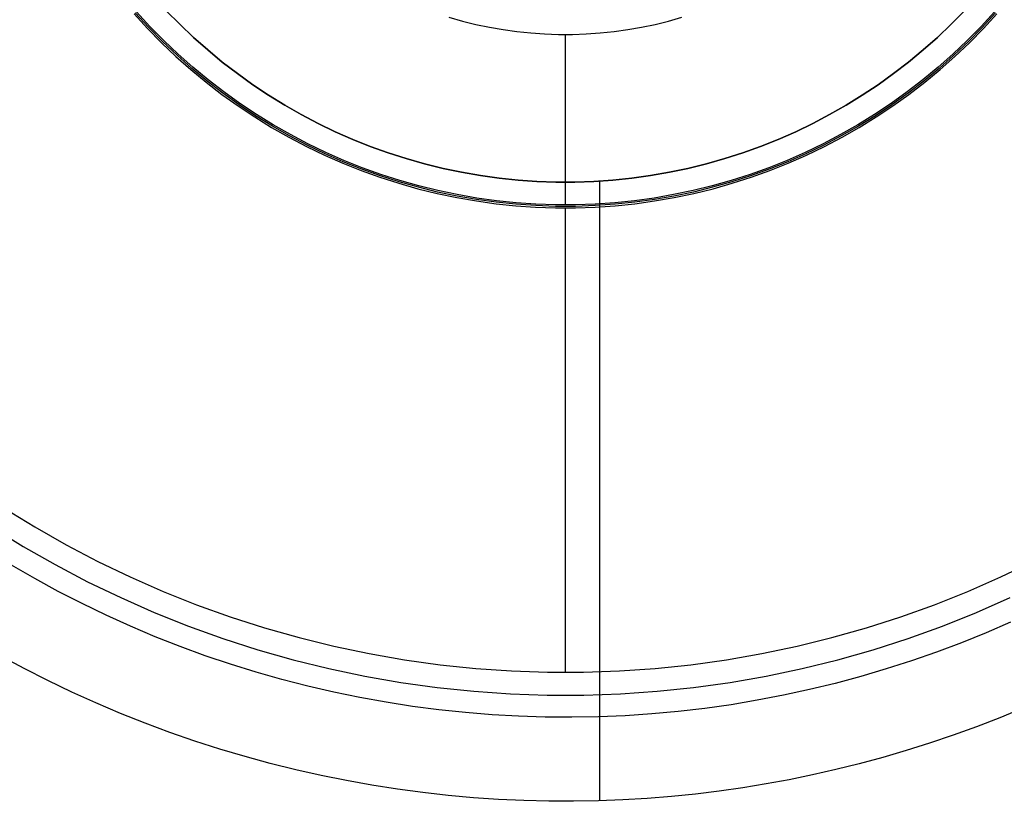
# Model space of a CAD drawing. Header units: millimetres. Extents: x -88 to 88, y -12 to 103.
# Tile 96 of 256: x -69.89 to -67.03, y 21.14 to 23.41. Entities that reach past the tile are written whole.
import ezdxf

# ---------------------------------------------------------------- set-up
doc = ezdxf.new("R2010")
doc.units = ezdxf.units.MM
doc.layers.add('Default', color=7, linetype='Continuous', true_color=0x000000)
doc.layers.add('TOP', color=7, linetype='Continuous', true_color=0xc80000)

msp = doc.modelspace()

# ---------------------------------------------------------------- linework, layer by layer
at = {"layer": 'Default', "color": 254, "true_color": 0xcad1ee}
for points in [[(-69.4615, 23.4335), (-69.4227, 23.3941), (-69.3827, 23.3561), (-69.3413, 23.3194), (-69.2988, 23.2843), (-69.255, 23.2506), (-69.2101, 23.2184), (-69.1641, 23.1878), (-69.1171, 23.1588), (-69.0691, 23.1315), (-69.0202, 23.1058), (-68.9704, 23.0819), (-68.9198, 23.0596), (-68.8685, 23.0392), (-68.8166, 23.0205), (-68.764, 23.0036), (-68.7108, 22.9885), (-68.6572, 22.9753), (-68.6032, 22.9639), (-68.5487, 22.9545), (-68.494, 22.9469), (-68.4391, 22.9411), (-68.384, 22.9373), (-68.3288, 22.9354), (-68.2736, 22.9354), (-68.2184, 22.9373), (-68.1633, 22.9411), (-68.1083, 22.9469), (-68.0536, 22.9545), (-67.9992, 22.9639), (-67.9451, 22.9753), (-67.8915, 22.9885), (-67.8384, 23.0036), (-67.7858, 23.0205), (-67.7338, 23.0392), (-67.6825, 23.0596), (-67.6319, 23.0819), (-67.5822, 23.1058), (-67.5333, 23.1315), (-67.4853, 23.1588), (-67.4383, 23.1878), (-67.3923, 23.2184), (-67.3474, 23.2506), (-67.3036, 23.2843), (-67.261, 23.3194), (-67.2197, 23.3561), (-67.1796, 23.3941), (-67.1409, 23.4335)], [(-67.1409, 23.4335), (-67.1796, 23.3941), (-67.2197, 23.3561), (-67.261, 23.3194), (-67.3036, 23.2843), (-67.3474, 23.2506), (-67.3923, 23.2184), (-67.4383, 23.1878), (-67.4853, 23.1588), (-67.5333, 23.1315), (-67.5822, 23.1058), (-67.6319, 23.0819), (-67.6825, 23.0596), (-67.7338, 23.0392), (-67.7858, 23.0205), (-67.8384, 23.0036), (-67.8915, 22.9885), (-67.9451, 22.9753), (-67.9992, 22.9639), (-68.0536, 22.9545), (-68.1083, 22.9469), (-68.1633, 22.9411), (-68.2184, 22.9373), (-68.2736, 22.9354), (-68.3288, 22.9354), (-68.384, 22.9373), (-68.4391, 22.9411), (-68.494, 22.9469), (-68.5487, 22.9545), (-68.6032, 22.9639), (-68.6572, 22.9753), (-68.7108, 22.9885), (-68.764, 23.0036), (-68.8166, 23.0205), (-68.8685, 23.0392), (-68.9198, 23.0596), (-68.9704, 23.0819), (-69.0202, 23.1058), (-69.0691, 23.1315), (-69.1171, 23.1588), (-69.1641, 23.1878), (-69.2101, 23.2184), (-69.255, 23.2506), (-69.2988, 23.2843), (-69.3413, 23.3194), (-69.3827, 23.3561), (-69.4227, 23.3941), (-69.4615, 23.4335)], [(-69.4615, 23.4335), (-69.4227, 23.3941), (-69.3827, 23.3561), (-69.3413, 23.3194), (-69.2988, 23.2843), (-69.255, 23.2506), (-69.2101, 23.2184), (-69.1641, 23.1878), (-69.1171, 23.1588), (-69.0691, 23.1315), (-69.0202, 23.1058), (-68.9704, 23.0819), (-68.9198, 23.0596), (-68.8685, 23.0392), (-68.8166, 23.0205), (-68.764, 23.0036), (-68.7108, 22.9885), (-68.6572, 22.9753), (-68.6032, 22.9639), (-68.5487, 22.9545), (-68.494, 22.9469), (-68.4391, 22.9411), (-68.384, 22.9373), (-68.3288, 22.9354), (-68.2736, 22.9354), (-68.2184, 22.9373), (-68.1633, 22.9411), (-68.1083, 22.9469), (-68.0536, 22.9545), (-67.9992, 22.9639), (-67.9451, 22.9753), (-67.8915, 22.9885), (-67.8384, 23.0036), (-67.7858, 23.0205), (-67.7338, 23.0392), (-67.6825, 23.0596), (-67.6319, 23.0819), (-67.5822, 23.1058), (-67.5333, 23.1315), (-67.4853, 23.1588), (-67.4383, 23.1878), (-67.3923, 23.2184), (-67.3474, 23.2506), (-67.3036, 23.2843), (-67.261, 23.3194), (-67.2197, 23.3561), (-67.1796, 23.3941), (-67.1409, 23.4335)], [(-68.2012, 21.1367), (-68.2012, 22.9383)], [(-68.2012, 21.1367), (-68.2012, 22.9383)], [(-66.9713, 21.4061), (-67.0388, 21.3782), (-67.1066, 21.3519), (-67.1746, 21.3273), (-67.2426, 21.3042), (-67.3107, 21.2826), (-67.3789, 21.2627), (-67.447, 21.2442), (-67.515, 21.2273), (-67.5829, 21.2119), (-67.6506, 21.198), (-67.7181, 21.1856), (-67.7858, 21.1745), (-67.8542, 21.1647), (-67.9233, 21.1562), (-67.9931, 21.1492), (-68.0634, 21.1435), (-68.1343, 21.1393), (-68.2056, 21.1365), (-68.2775, 21.1353), (-68.3498, 21.1355), (-68.4225, 21.1374), (-68.4955, 21.1407), (-68.5688, 21.1457), (-68.6423, 21.1523), (-68.716, 21.1606), (-68.7899, 21.1705), (-68.8638, 21.1821), (-68.9378, 21.1953), (-69.0117, 21.2103), (-69.0855, 21.2269), (-69.1592, 21.2452), (-69.2327, 21.2653), (-69.3059, 21.287), (-69.3788, 21.3105), (-69.4513, 21.3356), (-69.5234, 21.3625), (-69.595, 21.391), (-69.666, 21.4211), (-69.7364, 21.453), (-69.8061, 21.4864), (-69.8752, 21.5215), (-69.9434, 21.5581)], [(-66.9713, 21.4061), (-67.0388, 21.3782), (-67.1066, 21.3519), (-67.1746, 21.3273), (-67.2426, 21.3042), (-67.3107, 21.2826), (-67.3789, 21.2627), (-67.447, 21.2442), (-67.515, 21.2273), (-67.5829, 21.2119), (-67.6506, 21.198), (-67.7181, 21.1856), (-67.7858, 21.1745), (-67.8542, 21.1647), (-67.9233, 21.1562), (-67.9931, 21.1492), (-68.0634, 21.1435), (-68.1343, 21.1393), (-68.2056, 21.1365), (-68.2775, 21.1353), (-68.3498, 21.1355), (-68.4225, 21.1374), (-68.4955, 21.1407), (-68.5688, 21.1457), (-68.6423, 21.1523), (-68.716, 21.1606), (-68.7899, 21.1705), (-68.8638, 21.1821), (-68.9378, 21.1953), (-69.0117, 21.2103), (-69.0855, 21.2269), (-69.1592, 21.2452), (-69.2327, 21.2653), (-69.3059, 21.287), (-69.3788, 21.3105), (-69.4513, 21.3356), (-69.5234, 21.3625), (-69.595, 21.391), (-69.666, 21.4211), (-69.7364, 21.453), (-69.8061, 21.4864), (-69.8752, 21.5215), (-69.9434, 21.5581)]]:
    msp.add_lwpolyline(points, dxfattribs=at)
at = {"layer": 'Default', "color": 254, "true_color": 0xcad1ee, "extrusion": (1, 0, 0)}
msp.add_lwpolyline([(22.9352, -6.5), (22.9352, -4.9)], dxfattribs=at)
at = {"layer": 'TOP', "color": 254, "true_color": 0xcad1ee, "extrusion": (1, 0, 0)}
for points in [[(23.4916, 10.1536), (23.3646, -4.4)], [(22.8689, -4.4), (22.8602, -4.9)], [(21.5102, -4.9), (21.3795, 10.0785)]]:
    msp.add_lwpolyline(points, dxfattribs=at)
at = {"layer": 'TOP', "color": 254, "true_color": 0xcad1ee}
for points in [[(-69.5549, 23.4245), (-69.5158, 23.3818), (-69.4753, 23.3406), (-69.4334, 23.3008), (-69.3901, 23.2624), (-69.3455, 23.2256), (-69.2997, 23.1904), (-69.2527, 23.1567), (-69.2045, 23.1247), (-69.1553, 23.0943), (-69.1051, 23.0657), (-69.0539, 23.0388), (-69.0018, 23.0137), (-68.9488, 22.9905), (-68.8951, 22.969), (-68.8407, 22.9495), (-68.7857, 22.9318), (-68.73, 22.916), (-68.6739, 22.9022), (-68.6173, 22.8903), (-68.5603, 22.8804), (-68.5031, 22.8724), (-68.4456, 22.8664), (-68.3879, 22.8624), (-68.3301, 22.8604), (-68.2723, 22.8604), (-68.2145, 22.8624), (-68.1568, 22.8664), (-68.0993, 22.8724), (-68.042, 22.8804), (-67.985, 22.8903), (-67.9285, 22.9022), (-67.8723, 22.916), (-67.8167, 22.9318), (-67.7616, 22.9495), (-67.7072, 22.969), (-67.6535, 22.9905), (-67.6006, 23.0137), (-67.5485, 23.0388), (-67.4973, 23.0657), (-67.447, 23.0943), (-67.3978, 23.1247), (-67.3497, 23.1567), (-67.3027, 23.1904), (-67.2568, 23.2256), (-67.2123, 23.2624), (-67.169, 23.3008), (-67.127, 23.3406), (-67.0865, 23.3818), (-67.0474, 23.4245)], [(-67.0507, 23.4274), (-67.0897, 23.3848), (-67.1301, 23.3437), (-67.1719, 23.304), (-67.2151, 23.2658), (-67.2596, 23.229), (-67.3053, 23.1939), (-67.3521, 23.1603), (-67.4002, 23.1283), (-67.4493, 23.0981), (-67.4994, 23.0695), (-67.5504, 23.0427), (-67.6024, 23.0177), (-67.6552, 22.9945), (-67.7088, 22.9731), (-67.763, 22.9536), (-67.8179, 22.936), (-67.8734, 22.9202), (-67.9294, 22.9064), (-67.9859, 22.8946), (-68.0427, 22.8847), (-68.0998, 22.8767), (-68.1572, 22.8708), (-68.2147, 22.8668), (-68.2723, 22.8648), (-68.33, 22.8648), (-68.3877, 22.8668), (-68.4452, 22.8708), (-68.5026, 22.8767), (-68.5597, 22.8847), (-68.6165, 22.8946), (-68.6729, 22.9064), (-68.7289, 22.9202), (-68.7844, 22.936), (-68.8393, 22.9536), (-68.8936, 22.9731), (-68.9472, 22.9945), (-69, 23.0177), (-69.0519, 23.0427), (-69.103, 23.0695), (-69.1531, 23.0981), (-69.2022, 23.1283), (-69.2502, 23.1603), (-69.2971, 23.1939), (-69.3428, 23.229), (-69.3873, 23.2658), (-69.4304, 23.304), (-69.4723, 23.3437), (-69.5127, 23.3848), (-69.5517, 23.4274)], [(-67.054, 23.4302), (-67.0928, 23.3879), (-67.1332, 23.3468), (-67.1749, 23.3072), (-67.2179, 23.2691), (-67.2623, 23.2324), (-67.3079, 23.1974), (-67.3546, 23.1639), (-67.4025, 23.132), (-67.4515, 23.1018), (-67.5015, 23.0734), (-67.5524, 23.0466), (-67.6042, 23.0217), (-67.6569, 22.9985), (-67.7103, 22.9772), (-67.7644, 22.9577), (-67.8192, 22.9401), (-67.8745, 22.9245), (-67.9304, 22.9107), (-67.9867, 22.8989), (-68.0434, 22.889), (-68.1003, 22.8811), (-68.1575, 22.8751), (-68.2149, 22.8711), (-68.2724, 22.8692), (-68.3299, 22.8692), (-68.3874, 22.8711), (-68.4448, 22.8751), (-68.502, 22.8811), (-68.559, 22.889), (-68.6157, 22.8989), (-68.672, 22.9107), (-68.7278, 22.9245), (-68.7832, 22.9401), (-68.8379, 22.9577), (-68.892, 22.9772), (-68.9455, 22.9985), (-68.9981, 23.0217), (-69.05, 23.0466), (-69.1009, 23.0734), (-69.1509, 23.1018), (-69.1998, 23.132), (-69.2477, 23.1639), (-69.2945, 23.1974), (-69.3401, 23.2324), (-69.3844, 23.2691), (-69.4275, 23.3072), (-69.4692, 23.3468), (-69.5095, 23.3879), (-69.5484, 23.4302)], [(-68.6398, 23.4146), (-68.6009, 23.4036), (-68.5617, 23.3939), (-68.5221, 23.3856), (-68.4823, 23.3786), (-68.4423, 23.3731), (-68.4021, 23.3689), (-68.3618, 23.3661), (-68.3214, 23.3647), (-68.281, 23.3647), (-68.2406, 23.3661), (-68.2003, 23.3689), (-68.1601, 23.3731), (-68.12, 23.3786), (-68.0802, 23.3856), (-68.0407, 23.3939), (-68.0014, 23.4036), (-67.9626, 23.4146)], [(-68.3012, 22.8689), (-68.3012, 23.3646)], [(-68.3012, 21.5102), (-68.3012, 22.8602)], [(-69.9326, 21.9878), (-69.8437, 21.933), (-69.753, 21.8813), (-69.6605, 21.8328), (-69.5664, 21.7875), (-69.4708, 21.7455), (-69.3739, 21.7068), (-69.2756, 21.6714), (-69.1762, 21.6395), (-69.0757, 21.611), (-68.9743, 21.586), (-68.8721, 21.5646), (-68.7692, 21.5466), (-68.6658, 21.5322), (-68.5619, 21.5214), (-68.4578, 21.5142), (-68.3534, 21.5106), (-68.249, 21.5106), (-68.1446, 21.5142), (-68.0404, 21.5214), (-67.9366, 21.5322), (-67.8331, 21.5466), (-67.7302, 21.5646), (-67.6281, 21.586), (-67.5267, 21.611), (-67.4262, 21.6395), (-67.3268, 21.6714), (-67.2285, 21.7068), (-67.1315, 21.7455), (-67.0359, 21.7875), (-66.9418, 21.8328)], [(-69.9684, 21.932), (-69.8775, 21.876), (-69.7848, 21.8232), (-69.6903, 21.7736), (-69.5942, 21.7273), (-69.4965, 21.6843), (-69.3974, 21.6448), (-69.297, 21.6086), (-69.1953, 21.576), (-69.0927, 21.5469), (-68.9891, 21.5214), (-68.8846, 21.4994), (-68.7795, 21.4811), (-68.6738, 21.4664), (-68.5677, 21.4554), (-68.4612, 21.448), (-68.3545, 21.4443), (-68.2478, 21.4443), (-68.1412, 21.448), (-68.0347, 21.4554), (-67.9286, 21.4664), (-67.8229, 21.4811), (-67.7177, 21.4994), (-67.6133, 21.5214), (-67.5097, 21.5469), (-67.407, 21.576), (-67.3054, 21.6086), (-67.205, 21.6448), (-67.1059, 21.6843), (-67.0082, 21.7273)]]:
    msp.add_lwpolyline(points, dxfattribs=at)
msp.add_polyline3d([(-67.0078, 21.6562, 10.1334), (-67.0786, 21.6254, 10.1299), (-67.1501, 21.5964, 10.1264), (-67.2223, 21.5692, 10.1229), (-67.2952, 21.5438, 10.1195), (-67.3686, 21.5201, 10.1161), (-67.4427, 21.4982, 10.1128), (-67.5172, 21.4781, 10.1095), (-67.5923, 21.4599, 10.1062), (-67.6678, 21.4435, 10.103), (-67.7437, 21.4289, 10.0998), (-67.8199, 21.4162, 10.0967), (-67.8965, 21.4054, 10.0936), (-67.9733, 21.3965, 10.0906), (-68.0503, 21.3894, 10.0877), (-68.1276, 21.3842, 10.0848), (-68.2049, 21.3809, 10.082), (-68.2823, 21.3795, 10.0792), (-68.3598, 21.38, 10.0765), (-68.4373, 21.3825, 10.0738), (-68.5146, 21.3868, 10.0713), (-68.5919, 21.393, 10.0688), (-68.669, 21.4011, 10.0663), (-68.7459, 21.4111, 10.064), (-68.8226, 21.423, 10.0617), (-68.8989, 21.4368, 10.0594), (-68.9749, 21.4524, 10.0573), (-69.0506, 21.47, 10.0552), (-69.1257, 21.4893, 10.0532), (-69.2005, 21.5106, 10.0513), (-69.2747, 21.5336, 10.0495), (-69.3483, 21.5585, 10.0478), (-69.4213, 21.5853, 10.0461), (-69.4937, 21.6138, 10.0445), (-69.5654, 21.6441, 10.043), (-69.6363, 21.6762, 10.0416), (-69.7063, 21.71, 10.0403), (-69.7756, 21.7455, 10.0391), (-69.8439, 21.7827, 10.038), (-69.9113, 21.8216, 10.0369)], dxfattribs=at)

doc.saveas('drawing.dxf')
